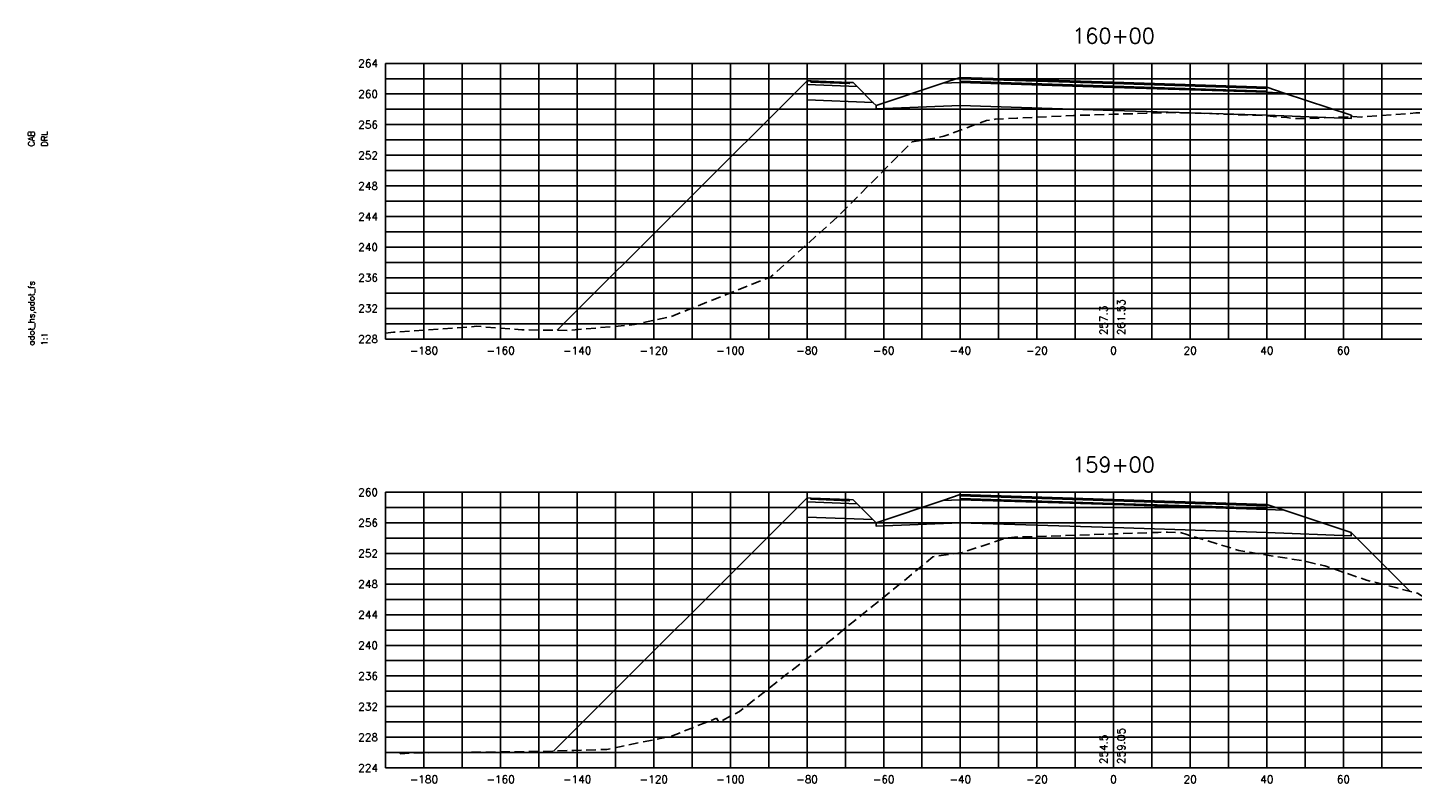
# Model space of a CAD drawing. Extents: x 1497 to 2840, y 16 to 8218.
# Tile 55 of 56: x 1497 to 1858, y 7916 to 8113. Entities that reach past the tile are written whole.
import ezdxf
from ezdxf.enums import TextEntityAlignment as Align

# ---------------------------------------------------------------- set-up
doc = ezdxf.new("R2010")
doc.units = 0
doc.header["$LTSCALE"] = 20
doc.header["$MEASUREMENT"] = 0
doc.linetypes.add('HIDDEN_050%', pattern=[0.1875, 0.125, -0.0625])
for name, color, linetype in [('S-AT-TXT175', 6, 'Continuous'), ('S-AT-TXT80', 1, 'Continuous'), ('XDATUM', 3, 'Continuous'), ('XEG', 1, 'HIDDEN_050%'), ('XFG', 2, 'Continuous'), ('XGRID', 251, 'Continuous'), ('XGRIDT', 2, 'Continuous'), ('XREF-BORDER', 7, 'Continuous')]:
    doc.layers.add(name, color=color, linetype=linetype)
doc.styles.add('L100', font='simplex.shx', dxfattribs={"height": 2})
doc.styles.add('L175', font='ROMANSM.shx', dxfattribs={"height": 3.5})
doc.styles.add('L80', font='ROMANSM.shx', dxfattribs={"height": 1.6})

# ---------------------------------------------------------------- blocks, each defined once
blk = doc.blocks.new('03025_00_att1')
at = {"layer": 'S-AT-TXT175', "style": 'L175'}
for tag, p in [('NUM', (32.402, 20.822)), ('LINE1', (30.64, 1.444)), ('LINE2', (30.64, 1.161)), ('LINE3', (30.64, 0.877))]:
    blk.add_attdef(tag, text='', height=0.175, dxfattribs=at).set_placement(p, align=Align.CENTER)
at = {"layer": 'S-AT-TXT80', "style": 'L80'}
for tag, p in [('DESIGNED', (2.094, 14.201)), ('CHECKED', (2.265, 14.201)), ('DRAFTED', (2.436, 14.201)), ('PSCALE', (2.265, 11.605)), ('PCTB', (2.094, 11.605)), ('PVIEW', (2.436, 11.605))]:
    blk.add_attdef(tag, p, '', height=0.08, rotation=90, dxfattribs=at)

msp = doc.modelspace()

# ---------------------------------------------------------------- linework, layer by layer
at = {"layer": 'XDATUM', "flags": 128}
for points in [[(1634.8, 8034.28), (1700, 8099.48), (1700, 8094.48), (1717.21, 8093.79), (1718, 8093), (1718, 8092.12), (1740, 8093), (1780, 8091.72), (1820, 8090.44), (1842, 8089.56), (1842, 8090.44), (1842.37, 8090.08)], [(1633.85, 7924.37), (1700, 7990.52), (1700, 7985.52), (1717.21, 7984.83), (1718, 7984.04), (1718, 7983.15), (1740, 7984.03), (1780, 7982.75), (1820, 7981.47), (1842, 7980.59), (1842, 7981.48), (1857.36, 7966.12)]]:
    msp.add_lwpolyline(points, dxfattribs=at)
at = {"layer": 'XEG', "flags": 128}
for points in [[(1590, 8033.57), (1592.03, 8033.76), (1613.83, 8035.33), (1625.55, 8034.39), (1637.67, 8034.24), (1654.94, 8035.76), (1664.59, 8037.93), (1690.18, 8048.1), (1690.47, 8048.2), (1690.63, 8048.33), (1708.05, 8063.99), (1708.09, 8064.03), (1727.44, 8083.53), (1733.35, 8084.5), (1735.69, 8084.95), (1743.71, 8087.92), (1746.87, 8089.04), (1748.37, 8089.24), (1749.13, 8089.41), (1754.76, 8089.68), (1769.55, 8090.38), (1780, 8090.7), (1788.66, 8090.96), (1795.71, 8091.14), (1800.35, 8091.07), (1806.86, 8090.81), (1819.52, 8090.32), (1825.22, 8089.83), (1827.38, 8089.56), (1832.85, 8089.65), (1842.46, 8090.08), (1844.68, 8089.99), (1858.88, 8091.04), (1867.37, 8091.55), (1875.78, 8091.83), (1892.83, 8092.26), (1908.65, 8092.71), (1921.98, 8093.41), (1924.57, 8093.45), (1924.91, 8093.43), (1928.34, 8092.78), (1930.52, 8092.52), (1936.96, 8093.56), (1959.99, 8094.34), (1970, 8095.1)], [(1590, 7923.91), (1593.49, 7924), (1593.89, 7923.7), (1597.37, 7923.9), (1632.07, 7924.3), (1639.15, 7924.57), (1647.77, 7924.83), (1664.66, 7928.31), (1676.38, 7932.96), (1677.02, 7931.92), (1682.41, 7934.76), (1694.9, 7944.61), (1704.78, 7952.22), (1727.29, 7970.5), (1732.86, 7975.13), (1733.21, 7975.19), (1740.47, 7976.23), (1740.81, 7976.34), (1751.8, 7979.98), (1751.87, 7979.99), (1754.15, 7980.23), (1754.76, 7980.25), (1773.83, 7980.89), (1780, 7981.1), (1791.66, 7981.49), (1794.05, 7981.58), (1797.24, 7981.48), (1797.5, 7981.46), (1799.13, 7980.95), (1812.68, 7976.79), (1829.1, 7974.12), (1835.14, 7972.77), (1845.99, 7969.06), (1859.31, 7965.61), (1863.1, 7963.32), (1865.3, 7962.46), (1867.89, 7962.34), (1869.91, 7962.88), (1870.02, 7963.2), (1872.97, 7966.28), (1886.72, 7971.79), (1898.37, 7977.97), (1907.34, 7979.43), (1911.75, 7979.83), (1921.74, 7979.91), (1922.69, 7980.31), (1924.41, 7981.08), (1927.36, 7981.18), (1934.59, 7981.71), (1948.62, 7982.11), (1970, 7982.68)]]:
    msp.add_lwpolyline(points, dxfattribs=at)
at = {"layer": 'XFG', "flags": 128}
for points in [[(1700, 8099.48), (1700, 8099.48), (1634.8, 8034.28)], [(1700, 8099.48), (1700, 8098.48), (1713.04, 8097.96), (1712, 8099), (1711, 8099.04), (1711, 8098.7), (1701, 8099.1), (1701, 8099.44), (1700, 8099.48)], [(1701, 8099.44), (1701, 8099.1), (1711, 8098.7), (1711, 8099.04), (1701, 8099.44)], [(1780, 8098.06), (1740, 8099.34), (1740, 8100.34), (1735.43, 8098.81), (1740, 8099), (1780, 8097.72)], [(1780, 8099.06), (1740, 8100.34), (1740, 8100), (1780, 8098.72)], [(1780, 8098.72), (1740, 8100), (1740, 8099.34), (1780, 8098.06)], [(1700, 8098.48), (1700, 8094.48), (1717.21, 8093.79), (1713.04, 8097.96), (1700, 8098.48)], [(1780, 8097.72), (1740, 8099), (1735.43, 8098.81), (1718, 8093), (1718, 8092.12), (1740, 8093), (1780, 8091.72)], [(1780, 8099.06), (1820, 8097.78), (1820, 8097.44), (1780, 8098.72)], [(1780, 8098.72), (1820, 8097.44), (1820, 8096.78), (1780, 8098.06)], [(1780, 8098.06), (1820, 8096.78), (1820, 8097.78), (1824.57, 8096.25), (1820, 8096.44), (1780, 8097.72)], [(1780, 8097.72), (1820, 8096.44), (1824.57, 8096.25), (1842, 8090.44), (1842, 8089.56), (1820, 8090.44), (1780, 8091.72)], [(1718, 8093), (1717.21, 8093.79)], [(1842, 8090.44), (1842, 8090.44), (1842.37, 8090.08)], [(1780, 7989.09), (1740, 7990.37), (1740, 7991.37), (1735.43, 7989.85), (1740, 7990.03), (1780, 7988.75)], [(1780, 7990.09), (1740, 7991.37), (1740, 7991.03), (1780, 7989.75)], [(1780, 7989.75), (1740, 7991.03), (1740, 7990.37), (1780, 7989.09)], [(1700, 7990.52), (1700, 7990.52), (1633.85, 7924.37)], [(1700, 7990.52), (1700, 7989.52), (1713.04, 7989), (1712, 7990.04), (1711, 7990.08), (1711, 7989.74), (1701, 7990.14), (1701, 7990.48), (1700, 7990.52)], [(1700, 7989.52), (1700, 7985.52), (1717.21, 7984.83), (1713.04, 7989), (1700, 7989.52)], [(1701, 7990.48), (1701, 7990.14), (1711, 7989.74), (1711, 7990.08), (1701, 7990.48)], [(1780, 7988.75), (1740, 7990.03), (1735.43, 7989.85), (1718, 7984.04), (1718, 7983.15), (1740, 7984.03), (1780, 7982.75)], [(1780, 7990.09), (1820, 7988.81), (1820, 7988.47), (1780, 7989.75)], [(1780, 7989.75), (1820, 7988.47), (1820, 7987.81), (1780, 7989.09)], [(1780, 7989.09), (1820, 7987.81), (1820, 7988.81), (1824.57, 7987.29), (1820, 7987.47), (1780, 7988.75)], [(1780, 7988.75), (1820, 7987.47), (1824.57, 7987.29), (1842, 7981.48), (1842, 7980.59), (1820, 7981.47), (1780, 7982.75)], [(1718, 7984.04), (1717.21, 7984.83)], [(1842, 7981.48), (1842, 7981.48), (1857.36, 7966.12)]]:
    msp.add_lwpolyline(points, dxfattribs=at)
at = {"layer": 'XGRID'}
for p, q in [((1590, 8032), (1590, 8104)), ((1590, 8104), (1970, 8104)), ((1600, 8032), (1600, 8104)), ((1610, 8032), (1610, 8104)), ((1620, 8032), (1620, 8104)), ((1630, 8032), (1630, 8104)), ((1640, 8032), (1640, 8104)), ((1650, 8032), (1650, 8104)), ((1660, 8032), (1660, 8104)), ((1670, 8032), (1670, 8104)), ((1680, 8032), (1680, 8104)), ((1690, 8032), (1690, 8104)), ((1700, 8032), (1700, 8104)), ((1710, 8032), (1710, 8104)), ((1720, 8032), (1720, 8104)), ((1730, 8032), (1730, 8104)), ((1740, 8032), (1740, 8104)), ((1750, 8032), (1750, 8104)), ((1760, 8032), (1760, 8104)), ((1770, 8032), (1770, 8104)), ((1780, 8032), (1780, 8104)), ((1790, 8032), (1790, 8104)), ((1800, 8032), (1800, 8104)), ((1810, 8032), (1810, 8104)), ((1820, 8032), (1820, 8104)), ((1830, 8032), (1830, 8104)), ((1840, 8032), (1840, 8104)), ((1850, 8032), (1850, 8104)), ((1590, 8100), (1970, 8100)), ((1590, 8096), (1970, 8096)), ((1590, 8092), (1970, 8092)), ((1590, 8088), (1970, 8088)), ((1590, 8084), (1970, 8084)), ((1590, 8080), (1970, 8080)), ((1590, 8076), (1970, 8076)), ((1590, 8072), (1970, 8072)), ((1590, 8068), (1970, 8068)), ((1590, 8064), (1970, 8064)), ((1590, 8060), (1970, 8060)), ((1590, 8056), (1970, 8056)), ((1590, 8052), (1970, 8052)), ((1590, 8048), (1970, 8048)), ((1590, 8044), (1970, 8044)), ((1590, 8040), (1970, 8040)), ((1590, 8036), (1970, 8036)), ((1590, 8032), (1970, 8032)), ((1590, 7920), (1590, 7992)), ((1590, 7992), (1970, 7992)), ((1600, 7920), (1600, 7992)), ((1610, 7920), (1610, 7992)), ((1620, 7920), (1620, 7992)), ((1630, 7920), (1630, 7992)), ((1640, 7920), (1640, 7992)), ((1650, 7920), (1650, 7992)), ((1660, 7920), (1660, 7992)), ((1670, 7920), (1670, 7992)), ((1680, 7920), (1680, 7992)), ((1690, 7920), (1690, 7992)), ((1700, 7920), (1700, 7992)), ((1710, 7920), (1710, 7992)), ((1720, 7920), (1720, 7992)), ((1730, 7920), (1730, 7992)), ((1740, 7920), (1740, 7992)), ((1750, 7920), (1750, 7992)), ((1760, 7920), (1760, 7992)), ((1770, 7920), (1770, 7992)), ((1780, 7920), (1780, 7992)), ((1790, 7920), (1790, 7992)), ((1800, 7920), (1800, 7992)), ((1810, 7920), (1810, 7992)), ((1820, 7920), (1820, 7992)), ((1830, 7920), (1830, 7992)), ((1840, 7920), (1840, 7992)), ((1850, 7920), (1850, 7992)), ((1590, 7988), (1970, 7988)), ((1590, 7984), (1970, 7984)), ((1590, 7980), (1970, 7980)), ((1590, 7976), (1970, 7976)), ((1590, 7972), (1970, 7972)), ((1590, 7968), (1970, 7968)), ((1590, 7964), (1970, 7964)), ((1590, 7960), (1970, 7960)), ((1590, 7956), (1970, 7956)), ((1590, 7952), (1970, 7952)), ((1590, 7948), (1970, 7948)), ((1590, 7944), (1970, 7944)), ((1590, 7940), (1970, 7940)), ((1590, 7936), (1970, 7936)), ((1590, 7932), (1970, 7932)), ((1590, 7928), (1970, 7928)), ((1590, 7924), (1970, 7924)), ((1590, 7920), (1970, 7920))]:
    msp.add_line(p, q, dxfattribs=at)

# ---------------------------------------------------------------- block references
at = {"layer": 'XREF-BORDER'}
ref = msp.add_blockref('03025_00_att1', (1456.45, 7798.23), dxfattribs=dict(at, xscale=20, yscale=20, zscale=20))
ref.add_attrib('DESIGNED', 'CAB', (1498.33, 8082.25), dxfattribs={"layer": 'S-AT-TXT80', "height": 1.6, "rotation": 90, "style": 'L80'})
ref.add_attrib('CHECKED', 'DRL', (1501.75, 8082.25), dxfattribs={"layer": 'S-AT-TXT80', "height": 1.6, "rotation": 90, "style": 'L80'})
ref.add_attrib('PCTB', 'adot_hs,adot_fs', (1498.33, 8030.32), dxfattribs={"layer": 'S-AT-TXT80', "height": 1.6, "rotation": 90, "style": 'L80'})
ref.add_attrib('PSCALE', '1:1', (1501.75, 8030.32), dxfattribs={"layer": 'S-AT-TXT80', "height": 1.6, "rotation": 90, "style": 'L80'})

# ---------------------------------------------------------------- texts
at = {"layer": 'XGRIDT', "style": 'L100'}
for s, p in [('160+00', (1780, 8108)), ('159+00', (1780, 7996))]:
    msp.add_text(s, height=4, dxfattribs=at).set_placement(p, align=Align.BOTTOM_CENTER)
for s, p in [('264', (1588, 8104)), ('260', (1588, 8096)), ('256', (1588, 8088)), ('252', (1588, 8080)), ('248', (1588, 8072)), ('244', (1588, 8064)), ('240', (1588, 8056)), ('236', (1588, 8048)), ('232', (1588, 8040)), ('228', (1588, 8032)), ('260', (1588, 7992)), ('256', (1588, 7984)), ('252', (1588, 7976)), ('248', (1588, 7968)), ('244', (1588, 7960)), ('240', (1588, 7952)), ('236', (1588, 7944)), ('232', (1588, 7936)), ('228', (1588, 7928)), ('224', (1588, 7920))]:
    msp.add_text(s, height=2, dxfattribs=at).set_placement(p, align=Align.MIDDLE_RIGHT)
for s, p in [('257.3', (1779, 8033)), ('254.5', (1779, 7921))]:
    msp.add_text(s, height=2, rotation=90, dxfattribs=at).set_placement(p, align=Align.BOTTOM_LEFT)
for s, p in [('261.53', (1781, 8033)), ('259.05', (1781, 7921))]:
    msp.add_text(s, height=2, rotation=90, dxfattribs=at).set_placement(p, align=Align.TOP_LEFT)
for s, p in [('-180', (1600, 8030)), ('-160', (1620, 8030)), ('-140', (1640, 8030)), ('-120', (1660, 8030)), ('-100', (1680, 8030)), ('-80', (1700, 8030)), ('-60', (1720, 8030)), ('-40', (1740, 8030)), ('-20', (1760, 8030)), ('0', (1780, 8030)), ('20', (1800, 8030)), ('40', (1820, 8030)), ('60', (1840, 8030)), ('-180', (1600, 7918)), ('-160', (1620, 7918)), ('-140', (1640, 7918)), ('-120', (1660, 7918)), ('-100', (1680, 7918)), ('-80', (1700, 7918)), ('-60', (1720, 7918)), ('-40', (1740, 7918)), ('-20', (1760, 7918)), ('0', (1780, 7918)), ('20', (1800, 7918)), ('40', (1820, 7918)), ('60', (1840, 7918))]:
    msp.add_text(s, height=2, dxfattribs=at).set_placement(p, align=Align.TOP_CENTER)

doc.saveas('drawing.dxf')
